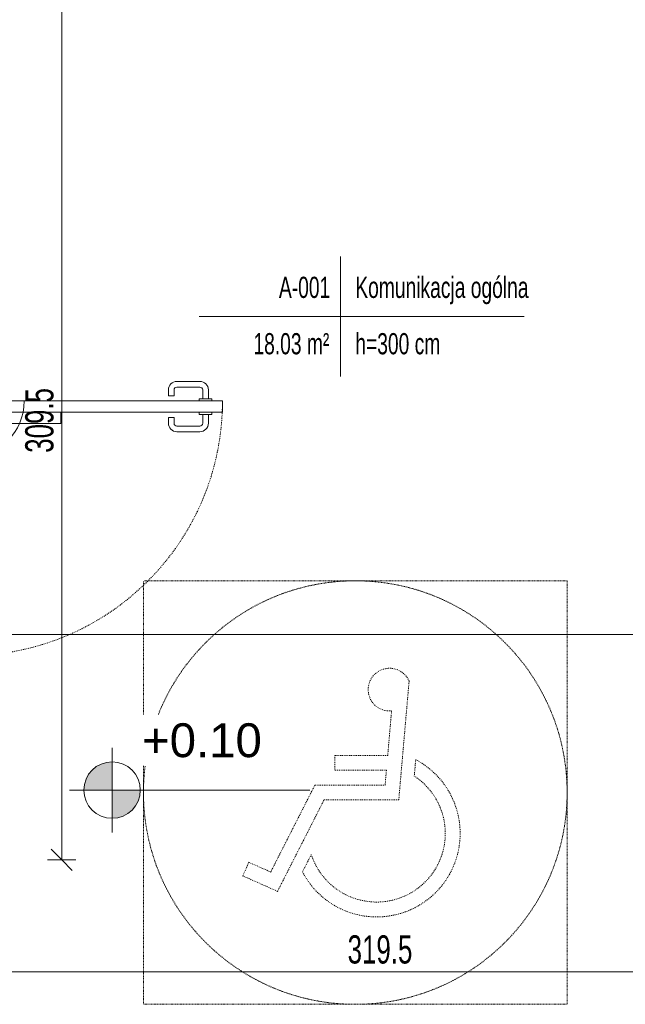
# Model space of a CAD drawing. Header units: centimetres. Extents: x 376 to 6517, y 1901 to 66534.
# Tile 46 of 115: x 2195 to 2410, y 65756 to 66104. Entities that reach past the tile are written whole.
import ezdxf

# ---------------------------------------------------------------- set-up
doc = ezdxf.new("R2010")
doc.units = ezdxf.units.CM
for name, pattern in [('bardzo krótka kreska', [0.4, 0.2, -0.2]), ('IMPORT-Short Dash', [0.4, 0.2, -0.2]), ('Kreska', [0.635, 0.3175, -0.3175])]:
    doc.linetypes.add(name, pattern=pattern)
for name, color, linetype, lineweight in [('A-ANNO-DIMS', 7, 'Continuous', 5), ('A-ANNO-DIMS-50', 7, 'Continuous', 5), ('A-AREA-IDEN', 7, 'Continuous', 5), ('A-DETL-GENF', 7, 'Continuous', 5), ('A-DOOR', 7, 'Continuous', 5), ('A-DOOR-FRAM', 7, 'Continuous', 25), ('A-DOOR-HDLN', 7, 'Kreska', 5), ('G-ANNO-DIMS', 7, 'Continuous', 5), ('P-SANR-FIXT', 7, 'Continuous', 5), ('P-SANR-FIXT-HDLN', 7, 'Kreska', 5)]:
    doc.layers.add(name, color=color, linetype=linetype, lineweight=lineweight)
doc.layers.add('A-DETL', color=7, linetype='Continuous', lineweight=5, true_color=0x00a600)
doc.styles.add('Arial Narrow_1', font='ARIALN.TTF', dxfattribs={"width": 0.8, "height": 10})
doc.styles.add('Arial_3', font='arial.ttf', dxfattribs={"height": 12})
doc.styles.add('Arial_I_1', font='arial.ttf', dxfattribs={"width": 0.65, "height": 7.5})
doc.dimstyles.new('standard_wielkość_otworów', dxfattribs={"dimscale": 30.48, "dimtxt": 10.23431, "dimasz": 0.246063, "dimexe": 0.164042, "dimexo": 0.0625, "dimgap": 0, "dimtad": 1, "dimdec": 1, "dimrnd": 0.5, "dimdsep": 46, "dimtxsty": 'Arial Narrow_1', "dimblk1": 'OBLIQUE', "dimblk2": 'OBLIQUE', "dimsah": 1, "dimcen": 0.09, "dimazin": 0, "dimtfac": 1, "dimtdec": 4, "dimtix": 1, "dimtmove": 0, "dimatfit": 3, "dimfxl": 0.164042, "dimfxlon": 1, "dimtvp": 1, "dimtolj": 1, "dimtzin": 0, "dimarcsym": 2})

# ---------------------------------------------------------------- blocks, each defined once
blk = doc.blocks.new('Drz Drzwi pełne x1 ___FK_04_1 - Dd - W - łazienkowe - 101 x 207_5 _90 x 200_-8767902-__-00_00 Przyziemie PB')
at = {"layer": 'A-DETL-GENF'}
for p, q in [((-41.1, 40.25), (-37.1, 40.25)), ((-37.1, 40.25), (-37.1, 14.25)), ((-41.1, 14.25), (-37.1, 14.25)), ((-25.1, 7.25), (-30.05, 12.2))]:
    blk.add_line(p, q, dxfattribs=at)
blk.add_arc((-45.1, 7.25), 20, 360, 90, dxfattribs=at)
at = {"layer": 'A-DOOR'}
for p, q in [((-45.1, 97.45), (-41.1, 97.45)), ((-45.1, 97.45), (-45.1, 7.25)), ((-41.1, 97.45), (-41.1, 7.25)), ((-45.9, 92.45), (-49, 92.45)), ((-45.9, 93.7), (-45.1, 93.7)), ((-45.9, 89.2), (-45.9, 93.7)), ((-40.3, 93.7), (-41.1, 93.7)), ((-40.3, 89.2), (-40.3, 93.7)), ((-40.3, 92.45), (-37.2, 92.45)), ((-52, 81.31), (-52, 89.45)), ((-50, 81.31), (-50, 89.45)), ((-45.9, 90.45), (-49, 90.45)), ((-45.1, 89.2), (-45.9, 89.2)), ((-41.1, 89.2), (-40.3, 89.2)), ((-40.3, 90.45), (-37.2, 90.45)), ((-36.2, 81.31), (-36.2, 89.45)), ((-34.2, 81.31), (-34.2, 89.45)), ((-46.9, 80.31), (-49, 80.31)), ((-46.9, 78.31), (-46.9, 80.31)), ((-39.3, 78.31), (-39.3, 80.31)), ((-39.3, 80.31), (-37.2, 80.31)), ((-46.9, 78.31), (-49, 78.31)), ((-39.3, 78.31), (-37.2, 78.31)), ((-41.1, 7.25), (-45.1, 7.25)), ((-20.27, 7.25), (21.73, 7.25)), ((-20.27, 5.25), (21.73, 5.25)), ((-0.54, 0.27), (-1.4, -5.16)), ((3.96, -3.92), (-1.4, -5.16))]:
    blk.add_line(p, q, dxfattribs=at)
for centre, radius, start, end in [((-49, 89.45), 3, 90, 180), ((-37.2, 89.45), 3, 360, 90), ((-49, 89.45), 1, 90, 180), ((-37.2, 89.45), 1, 0, 90), ((-49, 81.31), 3, 180, 270), ((-49, 81.31), 1, 180, 270), ((-37.2, 81.31), 3, 270, 0), ((-37.2, 81.31), 1, 270, 0), ((8.57, 10.99), 9.79, 137.0478, 202.456), ((-8.57, 1.51), 9.79, 317.0478, 22.456)]:
    blk.add_arc(centre, radius, start, end, dxfattribs=at)
at = {"layer": 'A-DOOR-FRAM'}
for p, q in [((-45.1, 7.25), (-50.6, 7.25)), ((-50.6, 7.25), (-50.6, -7.25)), ((-45.1, -7.25), (-45.1, 7.25)), ((50.6, 7.25), (45.1, 7.25)), ((45.1, 7.25), (45.1, -7.25)), ((50.6, -7.25), (50.6, 7.25)), ((-50.6, -7.25), (-45.1, -7.25)), ((45.1, -7.25), (50.6, -7.25))]:
    blk.add_line(p, q, dxfattribs=at)
at = {"layer": 'A-DOOR-HDLN'}
blk.add_arc((-45.1, 7.25), 90.2, 360, 90, dxfattribs=at)
blk = doc.blocks.new('OHy Oznacznie niepełnosprawnych ___FK_04_0 - OHy Oznacznie niepełnosprawnych ___FK_04_0-8768052-__-00_00 Przyziemie PB')
at = {"layer": 'P-SANR-FIXT', "color": 13, "linetype": 'bardzo krótka kreska', "true_color": 0xcb6b69}
blk.add_circle((0, 0), 75, dxfattribs=at)
at = {"layer": 'P-SANR-FIXT-HDLN', "color": 13, "true_color": 0xcb6b69}
for p, q in [((11.08, 2.63), (27.53, 34.99)), ((27.53, 34.99), (39.82, 29.51)), ((29.96, 28.14), (14.31, -2.63)), ((15.58, 21.93), (18.7, 28.07)), ((37.68, 24.7), (29.96, 28.14)), ((39.82, 29.51), (37.68, 24.7)), ((-19.05, -39.47), (-15.39, 2.63)), ((-15.39, 2.63), (11.08, 2.63)), ((-10.56, -2.63), (-11.02, -7.89)), ((14.31, -2.63), (-10.56, -2.63)), ((-21.39, -11.66), (-20.88, -5.85)), ((-11.02, -7.89), (7.26, -7.89)), ((7.26, -7.89), (7.26, -13.16)), ((-11.48, -13.16), (-12.85, -28.95)), ((7.26, -13.16), (-11.48, -13.16))]:
    blk.add_line(p, q, dxfattribs=at)
for centre, radius, start, end in [((-7.56, 14.48), 29.57, 27.3641, 242.1174), ((-7.56, 14.48), 24.3, 17.841, 236.7605), ((-12.12, -36.47), 7.56, 203.4068, 95.6026)]:
    blk.add_arc(centre, radius, start, end, dxfattribs=at)
blk = doc.blocks.new('Rzędne punktów - M_Rzędna punktu - wypełniony obszar docelowy-7854280-__-00_00 Przyziemie PB')
at = {"layer": 'G-ANNO-DIMS'}
h = blk.add_hatch(color=256, dxfattribs=at)
edge = h.paths.add_edge_path()
edge.add_line((0, 0), (-0.2, 0))
edge.add_arc((0, 0), 0.2, 90, 180, ccw=False)
edge.add_line((0, 0.2), (0, 0))
h = blk.add_hatch(color=256, dxfattribs=at)
edge = h.paths.add_edge_path()
edge.add_line((0, 0), (0.2, 0))
edge.add_arc((0, 0), 0.2, 270, 360, ccw=False)
edge.add_line((0, -0.2), (0, 0))
for p, q in [((0, -0.3), (0, 0.3)), ((-0.3, 0), (1.4, 0))]:
    blk.add_line(p, q, dxfattribs=at)
blk.add_circle((0, 0), 0.2, dxfattribs=at)
blk = doc.blocks.new('DIMBLOCK4-__-00_00 Przyziemie PB')
at = {"layer": 'A-ANNO-DIMS-50', "color": 250, "true_color": 0x303030}
for p, q in [((2175.85, 65886.47), (2175.85, 65891.47)), ((2905.95, 65886.47), (2905.95, 65891.47)), ((2175.85, 65886.47), (2179.6, 65890.22)), ((2905.95, 65886.47), (2909.7, 65890.22)), ((2175.85, 65886.47), (2172.1, 65882.72)), ((2175.85, 65886.47), (2905.95, 65886.47)), ((2175.85, 65886.47), (2175.85, 65881.47)), ((2905.95, 65886.47), (2902.2, 65882.72)), ((2905.95, 65886.47), (2905.95, 65881.47))]:
    blk.add_line(p, q, dxfattribs=at)
at = {"layer": 'A-ANNO-DIMS-50', "color": 0, "insert": (2533.83, 65899.39), "char_height": 10, "width": 16.9597, "attachment_point": 1, "line_spacing_factor": 0.974696, "style": 'Arial Narrow_1'}
blk.add_mtext('730', dxfattribs=at)
blk = doc.blocks.new('_Oblique')
at = {"color": 0, "linetype": 'ByBlock', "lineweight": -2}
blk.add_line((-0.5, -0.5), (0.5, 0.5), dxfattribs=at)
blk = doc.blocks.new('DIMBLOCK64-__-00_00 Przyziemie PB')
at = {"layer": 'A-ANNO-DIMS-50', "color": 250, "true_color": 0x303030}
for p, q in [((2162.35, 65767.03), (2162.35, 65772.03)), ((2162.35, 65767.03), (2166.1, 65770.78)), ((2481.65, 65767.03), (2481.65, 65772.03)), ((2481.65, 65767.03), (2485.4, 65770.78)), ((2162.35, 65767.03), (2158.6, 65763.28)), ((2162.35, 65767.03), (2481.65, 65767.03)), ((2162.35, 65767.03), (2162.35, 65762.03)), ((2481.65, 65767.03), (2477.9, 65763.28)), ((2481.65, 65767.03), (2481.65, 65762.03))]:
    blk.add_line(p, q, dxfattribs=at)
at = {"layer": 'A-ANNO-DIMS-50', "color": 0, "insert": (2311.36, 65779.95), "char_height": 10, "width": 25.537, "attachment_point": 1, "line_spacing_factor": 0.974696, "style": 'Arial Narrow_1'}
blk.add_mtext('319.5', dxfattribs=at)
blk = doc.blocks.new('DIMBLOCK66-__-00_00 Przyziemie PB')
at = {"layer": 'A-ANNO-DIMS-50', "color": 250, "true_color": 0x303030}
for p, q in [((2210.13, 66116.26), (2206.38, 66120.01)), ((2210.13, 66116.26), (2205.13, 66116.26)), ((2210.13, 65806.69), (2210.13, 66116.26)), ((2210.13, 66116.26), (2213.88, 66112.51)), ((2210.13, 66116.26), (2215.13, 66116.26)), ((2210.13, 65806.69), (2206.38, 65810.44)), ((2210.13, 65806.69), (2205.13, 65806.69)), ((2210.13, 65806.69), (2213.88, 65802.94)), ((2210.13, 65806.69), (2215.13, 65806.69))]:
    blk.add_line(p, q, dxfattribs=at)
at = {"layer": 'A-ANNO-DIMS-50', "color": 0, "insert": (2197.21, 65950.83), "char_height": 10, "width": 25.537, "attachment_point": 1, "rotation": 90, "line_spacing_factor": 0.974696, "style": 'Arial Narrow_1'}
blk.add_mtext('309.5', dxfattribs=at)
blk = doc.blocks.new('METKA_POMIESZCZENIA PB NL Lubin - Rozbudowana - z ramką-8603349-__-00_00 Przyziemie PB')
at = {"layer": 'A-AREA-IDEN'}
for p, q in [((0, 0.425), (0, 0)), ((-1, 0), (1.3, 0)), ((0, 0), (0, -0.425))]:
    blk.add_line(p, q, dxfattribs=at)

msp = doc.modelspace()

# ---------------------------------------------------------------- linework, layer by layer
at = {"layer": 'A-DETL', "color": 17, "linetype": 'IMPORT-Short Dash', "true_color": 0x804040}
for p, q in [((2239.08, 65755.5), (2239.08, 65905.5)), ((2389.08, 65905.5), (2239.08, 65905.5)), ((2389.08, 65905.5), (2389.08, 65755.5)), ((2389.08, 65755.5), (2239.08, 65755.5))]:
    msp.add_line(p, q, dxfattribs=at)

# ---------------------------------------------------------------- block references
at = {"layer": 'A-AREA-IDEN', "xscale": 49.99999999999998, "yscale": 49.99999999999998, "zscale": 49.99999999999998}
msp.add_blockref('METKA_POMIESZCZENIA PB NL Lubin - Rozbudowana - z ramką-8603349-__-00_00 Przyziemie PB', (2308.86, 65999.07), dxfattribs=at)
at = {"layer": 'A-DOOR', "rotation": 270}
msp.add_blockref('Drz Drzwi pełne x1 ___FK_04_1 - Dd - W - łazienkowe - 101 x 207_5 _90 x 200_-8767902-__-00_00 Przyziemie PB', (2169.6, 65924.09), dxfattribs=at)
at = {"layer": 'G-ANNO-DIMS', "xscale": 49.99999999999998, "yscale": 49.99999999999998, "zscale": 49.99999999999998}
msp.add_blockref('Rzędne punktów - M_Rzędna punktu - wypełniony obszar docelowy-7854280-__-00_00 Przyziemie PB', (2227.95, 65831.39), dxfattribs=at)
at = {"layer": 'P-SANR-FIXT', "color": 13, "true_color": 0xcb6b69, "rotation": 180}
msp.add_blockref('OHy Oznacznie niepełnosprawnych ___FK_04_0 - OHy Oznacznie niepełnosprawnych ___FK_04_0-8768052-__-00_00 Przyziemie PB', (2314.08, 65830.5), dxfattribs=at)

# ---------------------------------------------------------------- texts
at = {"layer": 'A-AREA-IDEN', "char_height": 7.5, "attachment_point": 1, "style": 'Arial_I_1'}
for s, insert, width in [('A-001', (2287.04, 66013.18), 22.4072), ('Komunikacja ogólna', (2314.08, 66013.18), 74.7774), ('18.03 m²', (2278.01, 65993.22), 33.3502), ('h=300 cm', (2314.08, 65993.22), 37.2584)]:
    msp.add_mtext(s, dxfattribs=dict(at, insert=insert, width=width))

# ---------------------------------------------------------------- dimensions: what is measured, and where the dimension line sits
at = {"layer": 'A-ANNO-DIMS', "color": 250, "true_color": 0x303030}
dim = msp.add_linear_dim(base=(2210.13, 66116.26), p1=(2205.13, 65806.69), p2=(2205.13, 66116.26), angle=90, dimstyle='standard_wielkość_otworów', override={"dimpost": '<>', "dimfxl": 309.577102}, dxfattribs=at)
dim.commit()
dim.dimension.update_dxf_attribs({"geometry": 'DIMBLOCK66-__-00_00 Przyziemie PB', "text_midpoint": (2205.02, 65961.47)})
for base, p1, p2, override, picture, middle in [((2905.95, 65886.47), (2175.85, 65891.47), (2905.95, 65891.47), {"dimpost": '<>', "dimfxl": 730.1}, 'DIMBLOCK4-__-00_00 Przyziemie PB', (2540.9, 65891.57)), ((2481.65, 65767.03), (2162.35, 65762.03), (2481.65, 65762.03), {"dimpost": '<>', "dimfxl": 319.3}, 'DIMBLOCK64-__-00_00 Przyziemie PB', (2322, 65772.13))]:
    dim = msp.add_linear_dim(base=base, p1=p1, p2=p2, dimstyle='standard_wielkość_otworów', override=override, dxfattribs=at)
    dim.commit()
    dim.dimension.update_dxf_attribs({"geometry": picture, "text_midpoint": middle})

# ---------------------------------------------------------------- next in the draw order: texts
at = {"layer": 'G-ANNO-DIMS', "insert": (2238.58, 65855.03), "char_height": 12, "width": 50.6857, "attachment_point": 1, "line_spacing_factor": 0.941778, "style": 'Arial_3', "bg_fill": 3, "box_fill_scale": 1.25, "bg_fill_color": 256, "bg_fill_true_color": 13158600, "bg_fill_transparency": 0}
msp.add_mtext('+0.10', dxfattribs=at)

doc.saveas('drawing.dxf')
